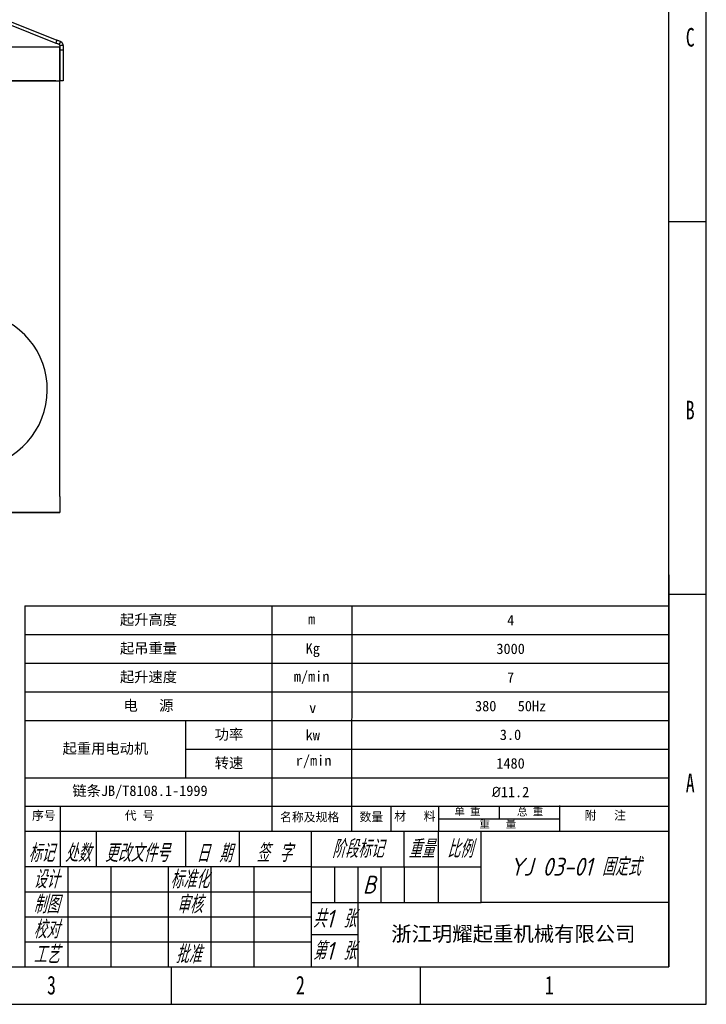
# Model space of a CAD drawing. Header units: millimetres. Extents: x -530 to 1563, y -566 to 914.
# Tile 14 of 15: x 914 to 1563, y -566 to 365. Entities that reach past the tile are written whole.
import ezdxf

# ---------------------------------------------------------------- set-up
doc = ezdxf.new("R2010")
doc.units = ezdxf.units.MM
doc.styles.add('标准样式', font='gbeitc.shx', dxfattribs={"height": 50, "bigfont": 'gbcbig.shx'})
doc.styles.add('样式 1', font='SimSun.ttf', dxfattribs={"width": 0.7, "height": 2.5})

# ---------------------------------------------------------------- blocks, each defined once
blk = doc.blocks.new('图框')
at = {"lineweight": -3}
for p, q in [((2267.3, 0), (2267.3, 1603.2)), ((2229.1, 38.2), (2229.1, 1565)), ((2229.1, 801.6), (2267.3, 801.6)), ((2229.1, 439.8), (2229.1, 38.2)), ((2229.1, 419.9), (2267.3, 419.9)), ((1569.7, 407.8), (2229.1, 407.8)), ((1569.7, 407.8), (1904.9, 407.8)), ((1569.7, 407.8), (1569.7, 38.2)), ((1822.9, 177.4), (1822.9, 407.8)), ((1904.6, 177.4), (1904.9, 407.8)), ((1569.7, 378.5), (2229.1, 378.5)), ((1569.7, 349.2), (2229.1, 349.2)), ((1569.7, 319.9), (2229.1, 319.9)), ((1569.7, 290.6), (2229.1, 290.6)), ((1734.6, 232), (1734.6, 290.3)), ((1734.6, 261.3), (2229.1, 261.3)), ((1569.7, 232), (2229.1, 232)), ((1569.7, 202.7), (2229.1, 202.7)), ((1569.7, 202.7), (2229.1, 202.7)), ((1606.4, 140.8), (1606.4, 202.7)), ((1944.7, 177.4), (1944.7, 202.7)), ((1993.5, 177.4), (1993.5, 202.7)), ((2055.5, 190), (2055.5, 202.7)), ((2117.5, 177.4), (2117.5, 203.7)), ((1993.5, 190), (2117.5, 190)), ((1569.7, 177.4), (2229.1, 177.4)), ((1643, 140.8), (1643, 177.4)), ((1734.6, 140.8), (1734.6, 177.4)), ((1789.6, 140.8), (1789.6, 177.4)), ((1862.9, 177.4), (1862.9, 38.2)), ((1958.2, 140.8), (1958.2, 177.4)), ((1993, 177.4), (1993, 104.1)), ((2036.9, 104.1), (2036.9, 177.4)), ((1862.9, 140.8), (1569.7, 140.8)), ((1613.7, 140.8), (1613.7, 38.2)), ((1657.7, 140.8), (1657.7, 38.2)), ((1716.3, 140.8), (1716.3, 38.2)), ((1760.3, 140.8), (1760.3, 38.2)), ((1804.3, 140.8), (1804.3, 38.2)), ((1862.9, 140.8), (2036.9, 140.8)), ((1886.7, 140.8), (1886.7, 104.1)), ((1910.5, 140.8), (1910.5, 104.1)), ((1934.3, 140.8), (1934.3, 104.1)), ((1958.2, 140.8), (1958.2, 104.1)), ((1569.7, 115.1), (1862.9, 115.1)), ((1862.9, 104.1), (2036.9, 104.1)), ((1910.5, 104.1), (1910.5, 38.2)), ((2229.1, 104.1), (2036.9, 104.1)), ((1569.7, 89.5), (1862.9, 89.5)), ((1910.5, 71.1), (1862.9, 71.1)), ((1569.7, 63.8), (1862.9, 63.8)), ((38.2, 38.2), (2229.1, 38.2)), ((1719.6, 38.2), (1719.6, 0)), ((1974.4, 38.2), (1974.4, 0)), ((0, 0), (2267.3, 0))]:
    blk.add_line(p, q, dxfattribs=at)
at = {"linetype": 'Continuous', "lineweight": -3, "style": '标准样式'}
for s, p in [('标记', (1573.3, 145.7)), ('处数', (1610.7, 145.7)), ('更改文件号', (1651.6, 145.7)), ('日 期', (1745.3, 145.4)), ('签 字', (1806.8, 145.7))]:
    blk.add_text(s, height=18.32, dxfattribs=at).set_placement(p)
at = {"lineweight": -3}
for s, insert, char_height, width, attachment_point, style in [('{\\fSimSun|b0|i0|c134|p2;C}', (2246.3, 999.6), 19.085, 8.238, 1, '样式 1'), ('{\\fSimSun|b0|i0|c134|p2;B}', (2246.3, 617.9), 19.085, 8.193, 1, '样式 1'), ('{\\fSimSun|b0|i0|c134|p2;A}', (2246.3, 236.2), 19.085, 8.026, 1, '样式 1'), ('\\pt0;{\\C4;阶段标记}', (1910.5, 159.1), 18.322, 95.273, 5, '标准样式'), ('{\\C4;重量}', (1975.6, 159.1), 18.32, 34.811, 5, '标准样式'), ('{\\C4;比例}', (2015, 159.1), 18.32, 43.972, 5, '标准样式'), ('{\\C4;YJ 03-01 固定式}', (2133.1, 140.8), 18.322, 192.378, 5, '标准样式'), ('{\\C4;标准化}', (1738.3, 127.9), 18.32, 43.972, 5, '标准样式'), ('{\\C4;B}', (1922.4, 122.5), 18.32, 23.818, 5, '标准样式'), ('{\\C4;审核}', (1738.3, 102.3), 18.32, 43.972, 5, '标准样式'), ('{\\C4;共1 张}', (1886.7, 87.6), 18.32, 47.637, 5, '标准样式'), ('{\\C4;校对}', (1591.7, 76.6), 18.32, 43.972, 5, '标准样式'), ('{\\C4;第1 张}', (1886.7, 54.7), 18.32, 47.637, 5, '标准样式'), ('{\\fFangSong|b0|i0|c134|p49;\\C4;浙江玥耀起重机械有限公司}', (2069.8, 71.2), 15.268, 318.616, 5, '标准样式'), ('{\\C4;工艺}', (1591.7, 51), 18.32, 43.972, 5, '标准样式'), ('{\\fSimSun|b0|i0|c134|p2;3}', (1592.5, 29.2), 19.085, 7.645, 1, '样式 1'), ('{\\fSimSun|b0|i0|c134|p2;2}', (1847.3, 29.2), 19.085, 9.325, 1, '样式 1'), ('{\\fSimSun|b0|i0|c134|p2;1}', (2102.1, 29.2), 19.085, 6.605, 1, '样式 1')]:
    blk.add_mtext(s, dxfattribs=dict(at, insert=insert, char_height=char_height, width=width, attachment_point=attachment_point, style=style))
for s, insert, char_height, width, attachment_point in [('{\\fSimSun|b0|i0|c134|p2;起升高度}', (1696.3, 393.2), 10.708, 253.131, 5), ('{\\fSimSun|b0|i0|c134|p2;m}', (1859.7, 399.8), 10.708, 167.165, 1), ('{\\fSimSun|b0|i0|c134|p2;4}', (2067.1, 393.2), 10.708, 324.029, 5), ('{\\fSimSun|b0|i0|c134|p2;起吊重量}', (1696.3, 363.9), 10.708, 253.131, 5), ('{\\fSimSun|b0|i0|c134|p2;Kg}', (1857.2, 369.7), 10.708, 167.165, 1), ('{\\fSimSun|b0|i0|c134|p2;3000}', (2067, 363.9), 10.708, 324.262, 5), ('{\\fSimSun|b0|i0|c134|p2;起升速度}', (1696.3, 334.6), 10.708, 253.131, 5), ('{\\fSimSun|b0|i0|c134|p2;m/min}', (1845.1, 341.1), 10.708, 167.165, 1), ('{\\fSimSun|b0|i0|c134|p2;7}', (2067, 334.6), 10.708, 324.308, 5), ('{\\fSimSun|b0|i0|c134|p2;电   源}', (1696.3, 305.3), 10.708, 253.131, 5), ('{\\fSimSun|b0|i0|c134|p2;v}', (1860.8, 309), 10.708, 167.165, 1), ('{\\fSimSun|b0|i0|c134|p2;380   50Hz}', (2067, 305.3), 10.708, 324.355, 5), ('{\\fSimSun|b0|i0|c134|p2;功率}', (1778.7, 275.8), 10.708, 88.281, 5), ('{\\fSimSun|b0|i0|c134|p2;kw}', (1857.2, 281), 10.708, 167.165, 1), ('{\\fSimSun|b0|i0|c134|p2;3.0}', (2066.9, 275.9), 10.708, 324.401, 5), ('{\\fSimSun|b0|i0|c134|p2;起重用电动机}', (1652.2, 261.3), 10.708, 164.85, 5), ('{\\fSimSun|b0|i0|c134|p2;转速}', (1778.7, 246.6), 10.708, 88.281, 5), ('{\\fSimSun|b0|i0|c134|p2;r/min}', (1847.1, 254.9), 10.708, 167.165, 1), ('{\\fSimSun|b0|i0|c134|p2;1480}', (2066.9, 246.6), 10.708, 324.448, 5), ('{\\fSimSun|b0|i0|c134|p2;链条JB/T8108.1-1999}', (1618.4, 224), 10.708, 167.165, 1), ('{\\fISOCPEUR|b0|i0|c0|p34;%%C\\fSimSun|b0|i0|c134|p2;11.2}', (2066.9, 217.3), 10.708, 324.494, 5), ('{\\fSimSun|b0|i0|c134|p2;单 重}', (2009.4, 201.4), 7.895, 42.378, 1), ('{\\fSimSun|b0|i0|c134|p2;总 重}', (2073.5, 201.1), 7.895, 42.378, 1), ('{\\fSimSun|b0|i0|c134|p2;序号}', (1577.1, 197.7), 8.882, 66.855, 1), ('{\\fSimSun|b0|i0|c134|p2;代 号}', (1672, 197.7), 8.882, 66.855, 1), ('{\\fSimSun|b0|i0|c134|p2;名称及规格}', (1831, 196.1), 8.882, 66.855, 1), ('{\\fSimSun|b0|i0|c134|p2;数量}', (1912.3, 196.3), 8.882, 66.855, 1), ('{\\fSimSun|b0|i0|c134|p2;材   料}', (1947.8, 197), 8.882, 66.855, 1), ('{\\fSimSun|b0|i0|c134|p2;附   注}', (2142.7, 197.9), 8.882, 66.855, 1), ('{\\fSimSun|b0|i0|c134|p2;重   量}', (2035.1, 188.7), 7.895, 67.905, 1)]:
    blk.add_mtext(s, dxfattribs=dict(at, insert=insert, char_height=char_height, width=width, attachment_point=attachment_point))
at = {"color": 4, "lineweight": -3, "char_height": 18.32, "width": 43.972, "attachment_point": 5, "style": '标准样式'}
for s, insert in [('{\\C4;设计}', (1591.7, 127.9)), ('制图', (1591.7, 102.3)), ('批准', (1737.2, 51.2))]:
    blk.add_mtext(s, dxfattribs=dict(at, insert=insert))

msp = doc.modelspace()

# ---------------------------------------------------------------- linework, layer by layer
for p, q in [((901.63, 364.991), (949.62, 345.7)), ((900.084, 362.379), (948.501, 342.916)), ((949.62, 345.7), (948.501, 342.916)), ((897.872, 339.241), (948.522, 339.241)), ((948.522, 339.241), (952.522, 339.241)), ((953.014, 344.335), (951.895, 341.552)), ((952.522, 340.624), (952.522, 339.241)), ((955.522, 340.624), (952.522, 340.624)), ((952.522, 307.241), (952.522, 339.241)), ((952.522, 339.241), (952.522, 307.241)), ((955.522, 336.051), (952.522, 336.051)), ((955.522, 340.624), (955.522, 336.051)), ((955.522, 336.051), (955.522, 307.241)), ((880.515, 307.241), (952.522, 307.241)), ((948.522, 307.241), (880.517, 307.241)), ((952.522, -85.759), (952.522, 307.241)), ((955.522, 307.241), (952.522, 307.241)), ((952.522, -85.759), (952.522, -100.759)), ((762.522, -100.759), (952.522, -100.759)), ((952.522, -100.759), (762.522, -100.759))]:
    msp.add_line(p, q)
msp.add_arc((866.521, 15.179), 74, 186.366375, 70.316614)
for points, knots in [([(953.014, 344.335), (952.733, 344.448), (952.452, 344.561), (951.888, 344.788), (951.605, 344.902), (950.757, 345.243), (950.189, 345.471), (949.62, 345.7)], [0, 0, 0, 0, 0.25, 0.25, 0.5, 0.5, 1, 1, 1, 1]), ([(951.895, 341.552), (951.614, 341.665), (951.333, 341.778), (950.769, 342.004), (950.486, 342.118), (949.638, 342.459), (949.07, 342.687), (948.501, 342.916)], [0, 0, 0, 0, 0.25, 0.25, 0.5, 0.5, 1, 1, 1, 1]), ([(952.522, 340.624), (952.522, 340.665), (952.52, 340.708), (952.508, 340.8), (952.498, 340.847), (952.471, 340.944), (952.453, 340.993), (952.425, 341.054), (952.419, 341.066), (952.407, 341.09), (952.401, 341.102), (952.381, 341.137), (952.366, 341.161), (952.321, 341.228), (952.287, 341.27), (952.214, 341.348), (952.175, 341.383), (952.116, 341.429), (952.095, 341.444), (952.055, 341.471), (952.034, 341.483), (951.973, 341.518), (951.933, 341.536), (951.895, 341.552)], [0, 0, 0, 0, 0.125, 0.125, 0.25, 0.25, 0.375, 0.375, 0.40625, 0.40625, 0.4375, 0.4375, 0.5, 0.5, 0.625, 0.625, 0.75, 0.75, 0.8125, 0.8125, 0.875, 0.875, 1, 1, 1, 1]), ([(955.522, 340.624), (955.522, 340.72), (955.519, 340.817), (955.505, 341.01), (955.494, 341.106), (955.452, 341.396), (955.409, 341.589), (955.337, 341.827), (955.322, 341.875), (955.297, 341.946), (955.289, 341.97), (955.272, 342.017), (955.227, 342.135), (955.178, 342.25), (955.049, 342.521), (954.95, 342.694), (954.782, 342.944), (954.723, 343.025), (954.629, 343.144), (954.597, 343.183), (954.531, 343.26), (954.498, 343.297), (954.328, 343.482), (954.182, 343.618), (953.951, 343.804), (953.871, 343.863), (953.749, 343.947), (953.708, 343.974), (953.624, 344.027), (953.582, 344.053), (953.454, 344.128), (953.367, 344.174), (953.192, 344.26), (953.103, 344.299), (953.014, 344.335)], [0, 0, 0, 0, 0.0625, 0.0625, 0.125, 0.125, 0.25, 0.25, 0.28125, 0.28125, 0.296875, 0.296875, 0.3125, 0.375, 0.375, 0.5, 0.5, 0.5625, 0.5625, 0.59375, 0.59375, 0.625, 0.625, 0.75, 0.75, 0.8125, 0.8125, 0.84375, 0.84375, 0.875, 0.875, 0.9375, 0.9375, 1, 1, 1, 1])]:
    msp.add_open_spline(points, degree=3, knots=knots)

# ---------------------------------------------------------------- block references
at = {"xscale": 0.9233813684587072, "yscale": 0.9233813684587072, "zscale": 0.9233813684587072}
msp.add_blockref('图框', (-530.164, -565.846), dxfattribs=at)

doc.saveas('drawing.dxf')
